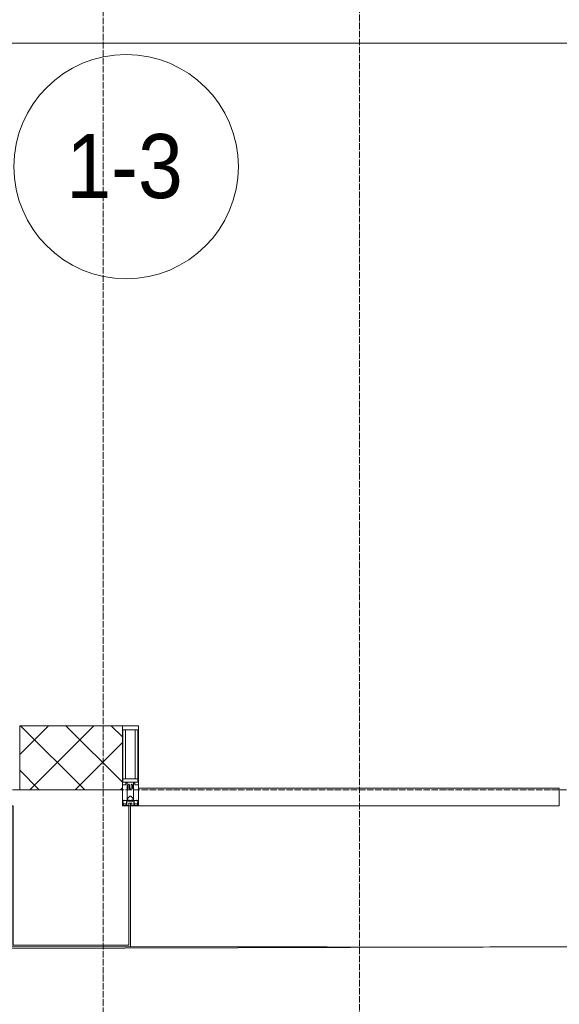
# Model space of a CAD drawing. Header units: millimetres. Extents: x 5617 to 107604, y 7718 to 206326.
# Tile 36 of 65: x 51431 to 53114, y 14731 to 17803. Entities that reach past the tile are written whole.
import ezdxf

# ---------------------------------------------------------------- set-up
doc = ezdxf.new("R2010")
doc.units = ezdxf.units.MM
doc.linetypes.add('ADSK_Линия сетки', pattern=[25, 20, -2.5, 0, -2.5])
doc.linetypes.add('Линия сетки', pattern=[25, 20, -2.5, 0, -2.5])
for name, color, linetype, lineweight in [('Импосты витража', 7, 'Continuous', 18), ('Колонны', 7, 'Continuous', 18), ('Марки помещений', 7, 'Continuous', 20), ('Оси', 7, 'Continuous', 9), ('Панели витража', 7, 'Continuous', 18), ('Стены разрез', 7, 'Continuous', 40), ('Форма', 7, 'Continuous', 18), ('Формообразующий элемент-перекрытие', 7, 'Continuous', 18), ('Элементы узлов', 7, 'Continuous', 18)]:
    doc.layers.add(name, color=color, linetype=linetype, lineweight=lineweight)
doc.styles.add('Arial_3', font='arial.ttf', dxfattribs={"width": 0.9, "height": 200})

# ---------------------------------------------------------------- blocks, each defined once
blk = doc.blocks.new('System Panel - A_PAN_Glass-7508020-МКСС_К4_L17_58_200_')
at = {"layer": 'Панели витража', "color": 253, "lineweight": 5, "true_color": 0xaaaaaa}
for p, q in [((656.25, 55), (-656.25, 55)), ((-656.25, 55), (-656.25, 0)), ((656.25, 0), (656.25, 55)), ((-656.25, 0), (656.25, 0))]:
    blk.add_line(p, q, dxfattribs=at)
blk = doc.blocks.new('Rectangular Mullion - 50Wx250H-2623690-МКСС_К4_L17_58_200_')
at = {"layer": 'Элементы узлов', "color": 253, "lineweight": 5, "true_color": 0xaaaaaa}
for p, q in [((-25, 65.2), (-25, 250)), ((-25, 250), (0, 250)), ((25, 250), (0, 250)), ((25, 65.2), (25, 250)), ((-23, 237.3), (0, 237.3)), ((-23, 237.3), (-23, 73.6)), ((-14.9, 84), (-14.9, 237.3)), ((23, 237.3), (0, 237.3)), ((14.9, 84), (14.9, 237.3)), ((23, 237.3), (23, 73.6)), ((-14, 65.2), (-25, 65.2)), ((0, 84), (-23, 84)), ((-0.5, 73.6), (-23, 73.6)), ((-14, 71.3), (-14, 65.2)), ((-10, 71.3), (-14, 71.3)), ((-10, 53), (-10, 71.3)), ((-7, 65.2), (-5.9, 67.3)), ((-7, 65.2), (-7, 54.7)), ((-4.1, 67.3), (-5.9, 67.3)), ((-4.1, 67.3), (-2.9, 65.1)), ((-2.9, 65.1), (-2.9, 54.6)), ((0, 84), (23, 84)), ((0.5, 73.6), (23, 73.6)), ((4.1, 67.3), (2.9, 65.1)), ((2.9, 65.1), (2.9, 54.6)), ((4.1, 67.3), (5.9, 67.3)), ((7, 65.2), (5.9, 67.3)), ((7, 65.2), (7, 54.7)), ((10, 71.3), (14, 71.3)), ((10, 53), (10, 71.3)), ((14, 71.3), (14, 65.2)), ((14, 65.2), (25, 65.2)), ((-8.7, 53), (-10, 53)), ((-10, 53), (-10, 17)), ((-8.7, 53), (-7, 54.7)), ((-1.3, 53), (-2.9, 54.6)), ((0, 53), (-1.3, 53)), ((0, 53), (1.3, 53)), ((1.3, 53), (2.9, 54.6)), ((8.7, 53), (7, 54.7)), ((8.7, 53), (10, 53)), ((10, 53), (10, 17)), ((-23.8, 14.6), (-25, 14.2)), ((-25, 0), (-25, 14.2)), ((-22.3, 17), (-23.8, 17)), ((-23.8, 17), (-23.8, 14.6)), ((-22.5, 10.6), (-23.8, 14.6)), ((-22.5, 10.6), (-23.7, 9.9)), ((-23.7, 1.3), (-23.7, 9.9)), ((-23.7, 1.3), (-11.8, 1.3)), ((-23.2, 10.2), (-22.5, 8)), ((-22.5, 8), (-22.5, 4.5)), ((-21.3, 4.5), (-22.5, 4.5)), ((-22.3, 17), (-22.3, 16)), ((-22.3, 16), (-21.3, 16)), ((-19, 17.6), (-21.3, 16)), ((-21.3, 4.5), (-21.3, 6.5)), ((-21.3, 6.5), (-14.2, 6.5)), ((-18.4, 16.6), (-19, 17.6)), ((-7.4, 16.6), (-18.4, 16.6)), ((-14.2, 6.5), (-14.2, 4.5)), ((-13.2, 4.5), (-14.2, 4.5)), ((-13.2, 4.5), (-12.2, 7.2)), ((-12.7, 7.6), (-11.3, 11.4)), ((-12.7, 7.6), (-11.8, 6.9)), ((-12.2, 9), (-12.2, 14.8)), ((-12.2, 14.8), (0, 14.8)), ((-11.8, 1.3), (-11.8, 6.9)), ((-10.5, 11.2), (-11.3, 11.4)), ((-10.5, 1.5), (-10.5, 11.2)), ((-4.8, 1.5), (-10.5, 1.5)), ((-10, 17), (-7.5, 17)), ((-8.5, 23), (-1.5, 30)), ((-8.5, 18.5), (-8.5, 23)), ((-7.5, 18.5), (-8.5, 18.5)), ((-7.5, 17), (-7.5, 18.5)), ((-7.4, 18), (-7.4, 16.6)), ((-2.6, 18), (-7.4, 18)), ((0, 8), (-4.8, 8)), ((-4.8, 1.5), (-4.8, 8)), ((-2.6, 18), (-2.6, 16.8)), ((-2.6, 16.8), (0, 16.8)), ((-1.5, 30), (0, 30)), ((1.5, 30), (0, 30)), ((2.6, 16.8), (0, 16.8)), ((0, 14.8), (0, 16.8)), ((0, 14.8), (0, 16.8)), ((12.2, 14.8), (0, 14.8)), ((0, 0), (0, 8)), ((0, 8), (4.8, 8)), ((0, 0), (0, 8)), ((8.5, 23), (1.5, 30)), ((2.6, 18), (2.6, 16.8)), ((2.6, 18), (7.4, 18)), ((4.8, 1.5), (4.8, 8)), ((4.8, 1.5), (10.5, 1.5)), ((7.4, 18), (7.4, 16.6)), ((7.4, 16.6), (18.4, 16.6)), ((7.5, 18.5), (8.5, 18.5)), ((7.5, 17), (7.5, 18.5)), ((10, 17), (7.5, 17)), ((8.5, 18.5), (8.5, 23)), ((10.5, 11.2), (11.3, 11.4)), ((10.5, 1.5), (10.5, 11.2)), ((12.7, 7.6), (11.3, 11.4)), ((12.7, 7.6), (11.8, 6.9)), ((11.8, 1.3), (11.8, 6.9)), ((23.7, 1.3), (11.8, 1.3)), ((12.2, 9), (12.2, 14.8)), ((13.2, 4.5), (12.2, 7.2)), ((13.2, 4.5), (14.2, 4.5)), ((21.3, 6.5), (14.2, 6.5)), ((14.2, 6.5), (14.2, 4.5)), ((18.4, 16.6), (19, 17.6)), ((19, 17.6), (21.3, 16)), ((22.3, 16), (21.3, 16)), ((21.3, 4.5), (21.3, 6.5)), ((21.3, 4.5), (22.5, 4.5)), ((22.3, 17), (22.3, 16)), ((22.3, 17), (23.8, 17)), ((22.5, 10.6), (23.8, 14.6)), ((22.5, 10.6), (23.7, 9.9)), ((23.2, 10.2), (22.5, 8)), ((22.5, 8), (22.5, 4.5)), ((23.7, 1.3), (23.7, 9.9)), ((23.8, 17), (23.8, 14.6)), ((23.8, 14.6), (25, 14.2)), ((25, 0), (25, 14.2)), ((-25, 0), (0, 0)), ((25, 0), (0, 0))]:
    blk.add_line(p, q, dxfattribs=at)
for centre, start, end in [((-0.5, 73.1), 360, 90), ((0.5, 73.1), 90, 180)]:
    blk.add_arc(centre, 0.5, start, end, dxfattribs=at)
blk = doc.blocks.new('Rectangular Mullion - R_StandardFrame_50Wx250H-7505731-МКСС_К4_L17_58_200_')
at = {"layer": 'Импосты витража', "color": 253, "lineweight": 5, "true_color": 0xaaaaaa}
for p, q in [((-25, -250), (-25, 0)), ((-25, 0), (-5, 0)), ((0, 0), (25, 0)), ((25, 0), (25, -250)), ((25, -250), (-25, -250))]:
    blk.add_line(p, q, dxfattribs=at)
blk = doc.blocks.new('A_SLK_PAN_Type1 - Прямой тип панели-6537743-МКСС_К4_L17_58_200_')
at = {"layer": 'Колонны', "lineweight": 5}
for p, q in [((-185, 440), (185, 440)), ((-185, 0), (-185, 440)), ((-180, 435), (-180, 0)), ((180, 435), (-180, 435)), ((180, 0), (180, 435)), ((185, 440), (185, 0)), ((-180, 0), (-185, 0)), ((185, 0), (180, 0))]:
    blk.add_line(p, q, dxfattribs=at)
blk = doc.blocks.new('135_SLK_K4_AR_FCD_rvt-1-МКСС_К4_L17_58_200_')
at = {"layer": 'Стены разрез', "lineweight": 5, "true_color": 0xaaaaaa}
h = blk.add_hatch(dxfattribs=at)
h.set_pattern_fill('FP_4', color=253, style=0, pattern_type=2)
h.set_pattern_definition([(45, (0, 0), (-70.71068, 70.71068), []), (135, (0, 0), (-70.71068, -70.71068), [])])
h.paths.add_polyline_path([(124310, 15400), (124310, 15600), (123990, 15600), (123990, 15400), (124118.1, 15400)])
at = {"layer": 'Стены разрез', "color": 253, "lineweight": 9, "true_color": 0xaaaaaa}
for p, q in [((124310, 15600), (123990, 15600)), ((123990, 15600), (123990, 15400)), ((124310, 15400), (124310, 15600)), ((123990, 15400), (124310, 15400))]:
    blk.add_line(p, q, dxfattribs=at)
at = {"layer": 'Форма', "color": 253, "lineweight": 9, "true_color": 0xaaaaaa}
blk.add_line((136800, 17730), (102941.4, 17730), dxfattribs=at)
at = {"layer": 'Форма', "color": 253, "lineweight": 5, "true_color": 0xaaaaaa, "flags": 128}
blk.add_lwpolyline([(123965, 14904.9), (125726.1, 14909.6), (125806.7, 14909.7)], dxfattribs=at)
at = {"layer": 'Форма', "color": 253, "lineweight": 9, "true_color": 0xaaaaaa}
blk.add_open_spline([(124334.9, 14910.2), (124370.1, 14910.1), (124461.8, 14910), (124609.9, 14909.8), (124779.3, 14909.7), (125005.1, 14909.5), (125287.1, 14909.5), (125569.2, 14909.6), (125795, 14909.7), (125936, 14909.8), (126020.5, 14909.9), (126048.6, 14909.9)], degree=3, knots=[-0.36811911, -0.36811911, -0.36811911, -0.36811911, -0.365, -0.36, -0.355, -0.35, -0.34, -0.33, -0.325, -0.32, -0.31751594, -0.31751594, -0.31751594, -0.31751594], dxfattribs=at)
at = {"layer": 'Формообразующий элемент-перекрытие', "color": 253, "lineweight": 5, "true_color": 0xaaaaaa}
blk.add_open_spline([(124933.9, 14908.9), (124923.1, 14908.9), (124870.8, 14908.9), (124818.4, 14908.9), (124776.9, 14908.9)], degree=3, knots=[0.345213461, 0.345213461, 0.345213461, 0.345213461, 0.346153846, 0.34978206, 0.34978206, 0.34978206, 0.34978206], dxfattribs=at)
at = {"layer": 'Импосты витража', "color": 253, "lineweight": 5, "true_color": 0xaaaaaa}
blk.add_blockref('Rectangular Mullion - 50Wx250H-2623690-МКСС_К4_L17_58_200_', (124335, 15350), dxfattribs=at)
at = {"layer": 'Импосты витража', "color": 253, "lineweight": 5, "true_color": 0xaaaaaa, "extrusion": (0, 0, -1), "rotation": 180}
blk.add_blockref('Rectangular Mullion - R_StandardFrame_50Wx250H-7505731-МКСС_К4_L17_58_200_', (-124335, 15350), dxfattribs=at)
at = {"layer": 'Колонны', "color": 253, "lineweight": 5, "true_color": 0xaaaaaa, "rotation": 180}
blk.add_blockref('A_SLK_PAN_Type1 - Прямой тип панели-6537743-МКСС_К4_L17_58_200_', (124150, 15350), dxfattribs=at)
at = {"layer": 'Панели витража', "color": 253, "lineweight": 5, "true_color": 0xaaaaaa}
blk.add_blockref('System Panel - A_PAN_Glass-7508020-МКСС_К4_L17_58_200_', (125016.3, 15350), dxfattribs=at)
blk = doc.blocks.new('050_Марка_Помещение - Номер-620969-МКСС_К4_L17_58_200_')
at = {"layer": 'Марки помещений'}
blk.add_circle((0, 0), 3.5, dxfattribs=at)

msp = doc.modelspace()

# ---------------------------------------------------------------- linework, layer by layer
at = {"layer": 'Оси', "linetype": 'Линия сетки'}
for p, q in [((51691.3, 13295.7), (51691.3, 33150)), ((52491.3, 12025.7), (52491.3, 33150))]:
    msp.add_line(p, q, dxfattribs=at)
at = {"layer": 'Оси', "linetype": 'ADSK_Линия сетки'}
msp.add_line((64356.3, 15400), (24852.5, 15400), dxfattribs=at)

# ---------------------------------------------------------------- block references
at = {"lineweight": 5}
msp.add_blockref('135_SLK_K4_AR_FCD_rvt-1-МКСС_К4_L17_58_200_', (-72558.7, 0), dxfattribs=at)
at = {"layer": 'Марки помещений', "xscale": 99.99999999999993, "yscale": 99.99999999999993, "zscale": 99.99999999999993}
msp.add_blockref('050_Марка_Помещение - Номер-620969-МКСС_К4_L17_58_200_', (51763.1, 17344.3), dxfattribs=at)

# ---------------------------------------------------------------- texts
at = {"layer": 'Марки помещений', "lineweight": 9, "insert": (51576.6, 17446.1), "char_height": 200, "width": 447.342, "attachment_point": 1, "style": 'Arial_3'}
msp.add_mtext('1-3', dxfattribs=at)

doc.saveas('drawing.dxf')
